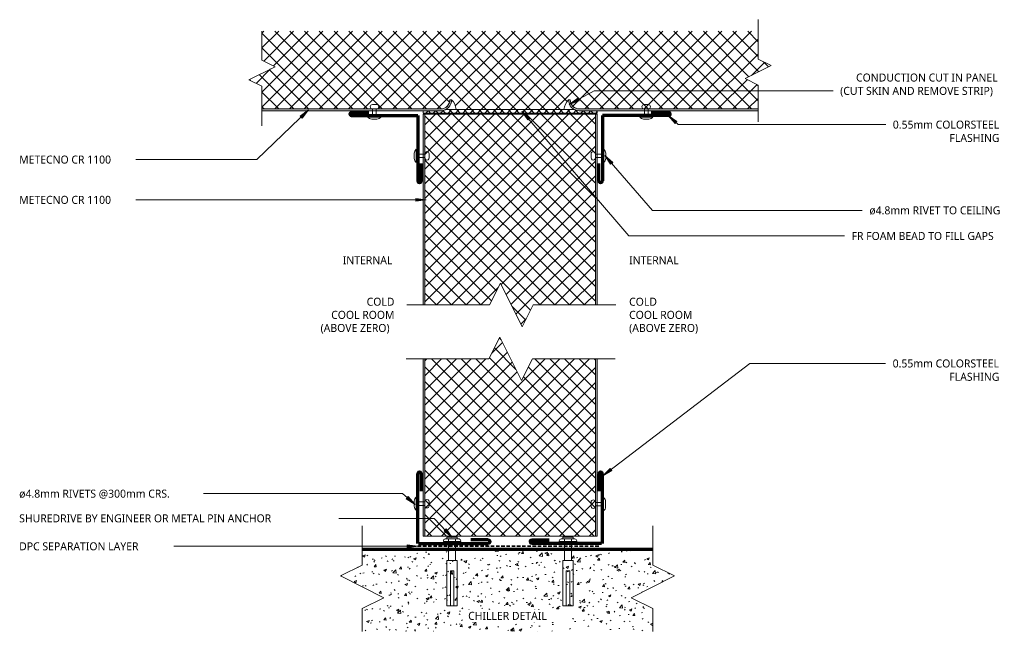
# Model space of a CAD drawing. Header units: millimetres. Extents: x -122 to 443, y -89 to 262.
import ezdxf

# ---------------------------------------------------------------- set-up
doc = ezdxf.new("R2010")
doc.units = ezdxf.units.MM
doc.linetypes.add('Dash', pattern=[6.35, 3.175, -3.175])
doc.linetypes.add('Dash Short', pattern=[3, 2, -1])
for name, color, linetype, lineweight in [('A-DETL', 90, 'Continuous', 13), ('A-DETL-GENF', 92, 'Continuous', 13), ('A-DETL-GENF-HDLN', 1, 'Dash', 13), ('G-ANNO-TEXT', 231, 'Continuous', 9)]:
    doc.layers.add(name, color=color, linetype=linetype, lineweight=lineweight)
doc.styles.add('Yu Gothic', font='Yu Gothic.ttf', dxfattribs={"height": 4.6})
doc.styles.add('Yu Gothic_B', font='Yu Gothic.ttf', dxfattribs={"height": 4.6})

# ---------------------------------------------------------------- blocks, each defined once
blk = doc.blocks.new('Break Line _M_ - Break Line _M_-5801159-COOL ROOM PARTITION')
at = {"layer": 'A-DETL-GENF'}
for p, q in [((-7.5, 0), (-3.75, 7.5)), ((-3.75, 7.5), (3.75, -7.5)), ((-30.17, 0), (-7.5, 0)), ((3.75, -7.5), (7.5, 0)), ((7.5, 0), (24.11, 0))]:
    blk.add_line(p, q, dxfattribs=at)
blk = doc.blocks.new('Break Line _M_ - Break Line _M_-5847293-COOL ROOM PARTITION')
at = {"layer": 'A-DETL-GENF'}
for p, q in [((6.25, 12.5), (-6.25, -12.5)), ((12.5, 0), (6.25, 12.5)), ((-12.5, 0), (-35, 0)), ((-6.25, -12.5), (-12.5, 0)), ((25.6, 0), (12.5, 0))]:
    blk.add_line(p, q, dxfattribs=at)
blk = doc.blocks.new('Break Line _M_ - Break Line _M_-5847231-COOL ROOM PARTITION')
at = {"layer": 'A-DETL-GENF'}
for p, q in [((-12.5, 0), (-6.25, 12.5)), ((-6.25, 12.5), (6.25, -12.5)), ((-35, 0), (-12.5, 0)), ((6.25, -12.5), (12.5, 0)), ((12.5, 0), (25.6, 0))]:
    blk.add_line(p, q, dxfattribs=at)
blk = doc.blocks.new('Fridge Freezer Panel_Vertical Section - 100mm-5833376-COOL ROOM PARTITION')
at = {"layer": 'A-DETL-GENF'}
h = blk.add_hatch(color=256, dxfattribs=at)
h.paths.add_polyline_path([(0, 1), (0, 0), (101.92, 0), (101.92, 1), (96.83, 1)])
h.paths.add_polyline_path([(0, 100), (0, 99), (101.92, 99), (101.92, 100), (96.83, 100)])
h.paths.add_polyline_path([(132.94, 99), (242.67, 99), (242.67, 100), (132.94, 100), (132.94, 99.45)])
h.paths.add_polyline_path([(132.94, 1), (132.94, 0), (242.67, 0), (242.67, 1), (204.11, 1)])
h = blk.add_hatch(dxfattribs=at)
h.set_pattern_fill('FP_4', color=256, style=0, pattern_type=2)
h.set_pattern_definition([(315, (34.661, 209.452), (4.24264, 4.24264), []), (45, (34.661, 209.452), (-4.24264, 4.24264), [])])
h.paths.add_polyline_path([(0, 37.18), (0, 1), (101.92, 1), (101.92, 37.18), (89.42, 43.43), (114.42, 55.93), (101.92, 62.18), (101.92, 99), (0, 99), (0, 55.93)])
h.paths.add_polyline_path([(120.44, 43.04), (132.94, 36.79), (132.94, 1), (242.67, 1), (242.67, 99), (132.94, 99), (132.94, 61.79), (145.44, 55.54), (132.94, 49.29)])
for p, q in [((101.92, 100), (0, 100)), ((0, 100), (0, 99)), ((101.92, 99), (0, 99)), ((0, 99), (0, 1)), ((242.67, 100), (132.94, 100)), ((242.67, 99), (132.94, 99)), ((242.67, 99), (242.67, 100)), ((242.67, 99), (242.67, 1)), ((0, 1), (0, 0)), ((0, 1), (101.92, 1)), ((0, 0), (101.92, 0)), ((132.94, 1), (242.67, 1)), ((132.94, 0), (242.67, 0))]:
    blk.add_line(p, q, dxfattribs=at)
at = {"layer": 'A-DETL-GENF-HDLN'}
blk.add_line((242.67, 0), (242.67, 1), dxfattribs=at)
blk = doc.blocks.new('Break Line _M_ - Break Line _M_-5525272-COOL ROOM PARTITION')
at = {"layer": 'A-DETL-GENF'}
for p, q in [((-12.5, 0), (-6.25, 12.5)), ((-6.25, 12.5), (6.25, -12.5)), ((-60, 0), (-12.5, 0)), ((6.25, -12.5), (12.5, 0)), ((12.5, 0), (60, 0))]:
    blk.add_line(p, q, dxfattribs=at)
blk = doc.blocks.new('Break Line _M_ - Break Line _M_-5865543-COOL ROOM PARTITION')
at = {"layer": 'A-DETL-GENF'}
for p, q in [((-12.5, 0), (-6.25, 12.5)), ((-6.25, 12.5), (6.25, -12.5)), ((-60, 0), (-12.5, 0)), ((6.25, -12.5), (12.5, 0)), ((12.5, 0), (60, 0))]:
    blk.add_line(p, q, dxfattribs=at)
blk = doc.blocks.new('Anchor Bolt - ShureDrive - ShureDrive-5926447-COOL ROOM PARTITION')
at = {"layer": 'A-DETL-GENF'}
for p, q in [((-5, -9.65), (-5, -9.15)), ((-5, -9.65), (5, -9.65)), ((-4, -8.15), (-3, -8.15)), ((-3, -7.15), (3, -7.15)), ((-3, -8.15), (-3, -7.15)), ((3, -8.15), (-3, -8.15)), ((-2, -20.5), (-2, -8.15)), ((2, -20.5), (2, -8.15)), ((3, -8.15), (3, -7.15)), ((3, -8.15), (4, -8.15)), ((5, -9.65), (5, -9.15)), ((-3, -20.5), (3, -20.5)), ((-3, -20.5), (-3, -46.5)), ((3, -20.5), (3, -46.5)), ((-1, -26.5), (-1, -36.5)), ((1, -26.5), (-1, -26.5)), ((1, -26.5), (1, -36.5)), ((-1, -36.5), (-1, -46.5)), ((1, -46.5), (1, -36.5)), ((-3, -46.5), (3, -46.5))]:
    blk.add_line(p, q, dxfattribs=at)
for centre, start, end in [((-4, -9.15), 90, 180), ((4, -9.15), 360, 90)]:
    blk.add_arc(centre, 1, start, end, dxfattribs=at)
blk = doc.blocks.new('Pop Rivets - Rivet-6048643-COOL ROOM PARTITION')
at = {"layer": 'A-DETL-GENF'}
for p, q in [((3.77, 0), (-3.77, 0)), ((-1.5, 1.16), (1.5, 1.16)), ((-1, -4.89), (-1, 0)), ((1, -4.89), (1, 0)), ((1.17, -4.89), (-1.24, -4.89)), ((-1.24, -7.39), (1.17, -7.39))]:
    blk.add_line(p, q, dxfattribs=at)
for centre, radius, start, end in [((-1.5, -1.65), 2.8, 90, 144), ((1.5, -1.65), 2.8, 36, 90), ((-1.24, -6.14), 1.25, 90, 270), ((1.17, -6.14), 1.25, 270, 90)]:
    blk.add_arc(centre, radius, start, end, dxfattribs=at)
blk = doc.blocks.new('Pop Rivets - Rivet-6054912-COOL ROOM PARTITION')
at = {"layer": 'A-DETL-GENF'}
for p, q in [((3.77, 0), (-3.77, 0)), ((-1.5, 1.16), (1.5, 1.16)), ((-1, -4.65), (-1, 0)), ((1, -4.65), (1, 0)), ((1.17, -4.65), (-1.24, -4.65)), ((-1.24, -7.15), (1.17, -7.15))]:
    blk.add_line(p, q, dxfattribs=at)
for centre, radius, start, end in [((-1.5, -1.65), 2.8, 90, 144), ((1.5, -1.65), 2.8, 36, 90), ((-1.24, -5.9), 1.25, 90, 270), ((1.17, -5.9), 1.25, 270, 90)]:
    blk.add_arc(centre, radius, start, end, dxfattribs=at)
blk = doc.blocks.new('Pop Rivets - Rivet-5864513-COOL ROOM PARTITION')
at = {"layer": 'A-DETL-GENF'}
for p, q in [((3.77, 0), (-3.77, 0)), ((-1.5, 1.16), (1.5, 1.16)), ((-1, -4.76), (-1, 0)), ((1, -4.76), (1, 0)), ((1.17, -4.76), (-1.24, -4.76)), ((-1.24, -7.26), (1.17, -7.26))]:
    blk.add_line(p, q, dxfattribs=at)
for centre, radius, start, end in [((-1.5, -1.65), 2.8, 90, 144), ((1.5, -1.65), 2.8, 36, 90), ((-1.24, -6.01), 1.25, 90, 270), ((1.17, -6.01), 1.25, 270, 90)]:
    blk.add_arc(centre, radius, start, end, dxfattribs=at)
blk = doc.blocks.new('Pop Rivets - Rivet-5864472-COOL ROOM PARTITION')
at = {"layer": 'A-DETL-GENF'}
for p, q in [((-1.24, 7.39), (1.17, 7.39)), ((1.17, 4.89), (-1.24, 4.89)), ((-1, 4.89), (-1, 0)), ((1, 4.89), (1, 0)), ((3.77, 0), (-3.77, 0)), ((-1.5, -1.16), (1.5, -1.16))]:
    blk.add_line(p, q, dxfattribs=at)
for centre, radius, start, end in [((-1.24, 6.14), 1.25, 90, 270), ((1.17, 6.14), 1.25, 270, 90), ((-1.5, 1.65), 2.8, 216, 270), ((1.5, 1.65), 2.8, 270, 324)]:
    blk.add_arc(centre, radius, start, end, dxfattribs=at)
blk = doc.blocks.new('Pop Rivets - Rivet-6054878-COOL ROOM PARTITION')
at = {"layer": 'A-DETL-GENF'}
for p, q in [((-1.24, 7.15), (1.17, 7.15)), ((1.17, 4.65), (-1.24, 4.65)), ((-1, 4.65), (-1, 0)), ((1, 4.65), (1, 0)), ((3.77, 0), (-3.77, 0)), ((-1.5, -1.16), (1.5, -1.16))]:
    blk.add_line(p, q, dxfattribs=at)
for centre, radius, start, end in [((-1.24, 5.9), 1.25, 90, 270), ((1.17, 5.9), 1.25, 270, 90), ((-1.5, 1.65), 2.8, 216, 270), ((1.5, 1.65), 2.8, 270, 324)]:
    blk.add_arc(centre, radius, start, end, dxfattribs=at)
blk = doc.blocks.new('Pop Rivets - Rivet-6048213-COOL ROOM PARTITION')
at = {"layer": 'A-DETL-GENF'}
for p, q in [((-1.24, 7.21), (1.17, 7.21)), ((1.17, 4.71), (-1.24, 4.71)), ((-1, 4.71), (-1, 0)), ((1, 4.71), (1, 0)), ((3.77, 0), (-3.77, 0)), ((-1.5, -1.16), (1.5, -1.16))]:
    blk.add_line(p, q, dxfattribs=at)
for centre, radius, start, end in [((-1.24, 5.96), 1.25, 90, 270), ((1.17, 5.96), 1.25, 270, 90), ((-1.5, 1.65), 2.8, 216, 270), ((1.5, 1.65), 2.8, 270, 324)]:
    blk.add_arc(centre, radius, start, end, dxfattribs=at)
blk = doc.blocks.new('Anchor Bolt - ShureDrive - ShureDrive-6048582-COOL ROOM PARTITION')
at = {"layer": 'A-DETL-GENF'}
for p, q in [((-3, 20.5), (-3, 46.5)), ((-3, 46.5), (3, 46.5)), ((-1, 36.5), (-1, 46.5)), ((1, 46.5), (1, 36.5)), ((3, 20.5), (3, 46.5)), ((-1, 26.5), (-1, 36.5)), ((1, 26.5), (1, 36.5)), ((1, 26.5), (-1, 26.5)), ((-3, 20.5), (3, 20.5)), ((-2, 20.5), (-2, 8.15)), ((2, 20.5), (2, 8.15)), ((-5, 9.65), (5, 9.65)), ((-5, 9.65), (-5, 9.15)), ((-4, 8.15), (-3, 8.15)), ((3, 8.15), (-3, 8.15)), ((-3, 8.15), (-3, 7.15)), ((-3, 7.15), (3, 7.15)), ((3, 8.15), (3, 7.15)), ((3, 8.15), (4, 8.15)), ((5, 9.65), (5, 9.15))]:
    blk.add_line(p, q, dxfattribs=at)
for centre, start, end in [((-4, 9.15), 180, 270), ((4, 9.15), 270, 0)]:
    blk.add_arc(centre, 1, start, end, dxfattribs=at)
blk = doc.blocks.new('Break Line _M_ - Break Line _M_-V1-COOL ROOM PARTITION')
at = {"layer": 'A-DETL-GENF'}
for p, q in [((-7.5, 0), (-3.75, 7.5)), ((-3.75, 7.5), (3.75, -7.5)), ((-30.17, 0), (-7.5, 0)), ((3.75, -7.5), (7.5, 0)), ((7.5, 0), (28.61, 0))]:
    blk.add_line(p, q, dxfattribs=at)

msp = doc.modelspace()

# ---------------------------------------------------------------- hatches: boundary and pattern name
at = {"layer": 'A-DETL-GENF'}
h = msp.add_hatch(dxfattribs=at)
h.set_pattern_fill('FP_2', color=253, style=0, pattern_type=2)
h.set_pattern_definition([(45, (0, 0), (-4.24264, 4.24264), []), (135, (0, 0), (-4.24264, -4.24264), [])])
h.paths.add_polyline_path([(190.41, 210.66), (190.82, 212.71), (191.7, 214.6), (192.99, 216.24), (193.99, 216.24), (194.19, 214.87), (194.3, 214.56), (194.7, 213.65), (194.9, 213.33), (195.39, 212.69), (195.76, 212.33), (196.39, 211.84), (196.83, 211.58), (197.92, 211.15), (198.04, 211.11), (199.37, 210.94), (301.92, 210.94), (301.92, 224.63), (294.42, 228.38), (309.42, 235.88), (301.92, 239.63), (301.92, 255.62), (16.92, 255.62), (16.92, 239.01), (24.42, 235.26), (9.42, 227.76), (16.92, 224.01), (16.92, 210.94), (119.68, 210.96), (119.78, 210.97), (120.84, 211.12), (121.28, 211.28), (122.13, 211.65), (122.44, 211.84), (123.07, 212.33), (123.44, 212.69), (124.05, 213.51), (124.2, 213.75), (124.67, 214.96), (124.84, 216.24), (125.84, 216.24), (127.14, 214.6), (128.01, 212.71), (128.42, 210.66), (159.42, 210.66)])
for points in [[(52.35, 209.94), (119.68, 209.94), (121.28, 210.19), (122.77, 210.83), (124.05, 211.84), (125.02, 213.13), (125.63, 214.64), (125.84, 216.24), (124.84, 216.24), (124.66, 214.87), (124.13, 213.59), (123.29, 212.49), (122.19, 211.65), (120.91, 211.12), (119.54, 210.94), (16.92, 210.94), (16.92, 209.94)], [(301.92, 209.94), (301.92, 210.94), (199.29, 210.94), (197.92, 211.12), (196.64, 211.65), (195.54, 212.49), (194.7, 213.59), (194.17, 214.87), (193.99, 216.24), (192.99, 216.24), (193.2, 214.64), (193.81, 213.13), (194.79, 211.84), (196.06, 210.83), (197.55, 210.19), (199.15, 209.94), (242.28, 209.94)]]:
    msp.add_hatch(color=8, dxfattribs=at).paths.add_polyline_path(points)
h = msp.add_hatch(dxfattribs=at)
h.set_pattern_fill('FP_1', color=252, style=0, pattern_type=2)
h.set_pattern_definition([(45, (0, 0), (-2.12132, 2.12132), []), (135, (0, 0), (-2.12132, -2.12132), [])])
h.paths.add_polyline_path([(196.06, 208.63), (209.45, 208.63), (209.45, 209.94), (199.15, 209.94), (197.55, 210.19), (196.46, 210.66), (122.37, 210.66), (121.28, 210.19), (119.54, 209.94), (109.45, 209.94), (109.45, 208.63), (147.32, 208.63)])
h = msp.add_hatch(dxfattribs=at)
h.set_pattern_fill('FP_3', color=9, style=0, pattern_type=2)
h.set_pattern_definition([(50, (0, 0), (14.5753, -1.27516), [1.524, -16.764]), (355, (0, 0), (-2.8196, 15.2849), [1.219, -13.411]), (100.451, (1.215, -0.106), (11.7557, 14.00984), [1.295, -14.247]), (46.184, (0, 4.064), (21.6862, -3.3639), [2.286, -25.146]), (96.636, (1.807, 3.784), (18.9918, 19.7943), [1.943, -21.371]), (351.184, (0, 4.064), (18.992, 19.7941), [1.829, -20.117]), (21, (2.032, 3.048), (12.12965, -8.18154), [1.524, -16.764]), (326, (2.032, 3.048), (4.9442, 14.7354), [1.219, -13.411]), (71.451, (3.043, 2.366), (17.0739, 6.554), [1.295, -14.247]), (37.5, (0, 0), (0.24723, 6.76433), [0.67056, -12.578, 0.67056, -12.944, -13.462]), (37.5, (0, 0), (0.24723, 6.76433), [-26.863, 0.67056, -12.791]), (7.5, (0, 0), (5.34566, 8.01431), [0.67056, -7.092, 0.67056, -12.273, -5.131]), (7.5, (0, 0), (5.34566, 8.01431), [-20.706, 0.67056, -4.46]), (327.5, (-4.531, 0), (10.84765, -0.45819), [0.67056, -4.409, 0.67056, -15.179, -21.031]), (327.5, (-4.531, 0), (10.84765, -0.45819), [-20.93, 0.67056, -20.361]), (317.5, (-6.563, 0), (11.85073, 2.0342), [0.67056, -5.933, 0.67056, -9.855, -14.935]), (317.5, (-6.563, 0), (11.85073, 2.0342), [-17.13, 0.67056, -14.265])])
h.paths.add_polyline_path([(228.92, -89.38), (241.42, -89.38), (241.42, -76.29), (228.92, -70.04), (253.92, -57.54), (241.42, -51.29), (241.42, -42.38), (74.45, -42.38), (74.45, -51.29), (61.95, -57.54), (86.95, -70.04), (74.45, -76.29), (74.45, -89.38), (86.95, -89.38)])
at = {"layer": 'G-ANNO-TEXT'}
for points in [[(193.43, 213.5), (199.06, 215.71), (198.3, 217.09)], [(43.73, 210.48), (38.85, 206.89), (39.95, 205.75)], [(166.27, 209.75), (169.56, 204.67), (170.76, 205.7)], [(250.3, 207.25), (254.19, 202.61), (255.26, 203.78)], [(213.86, 184.17), (217.21, 179.13), (218.4, 180.17)], [(111.3, 158.7), (105.3, 159.49), (105.3, 157.91)], [(212.63, -0.02), (217.87, 3), (216.91, 4.25)], [(104.9, -16.39), (100.82, -11.93), (99.8, -13.14)], [(126.22, -35.42), (122.69, -30.5), (121.54, -31.58)], [(106.37, -40.5), (100.37, -39.71), (100.37, -41.29)]]:
    msp.add_hatch(color=7, dxfattribs=at).paths.add_polyline_path(points)

# ---------------------------------------------------------------- linework, layer by layer
at = {"layer": 'A-DETL'}
for p, q in [((125.84, 216.24), (124.84, 216.24)), ((124.84, 216.24), (125.84, 216.24)), ((193.99, 216.24), (192.99, 216.24)), ((192.99, 216.24), (193.99, 216.24)), ((119.54, 210.94), (16.92, 210.94)), ((16.92, 210.94), (119.47, 210.94)), ((16.92, 209.94), (119.68, 209.94)), ((109.45, 209.94), (109.45, 208.63)), ((196.46, 210.66), (122.37, 210.66)), ((128.42, 210.66), (159.42, 210.66)), ((159.42, 210.66), (190.41, 210.66)), ((199.15, 209.94), (301.92, 209.94)), ((301.92, 210.94), (199.29, 210.94)), ((199.37, 210.94), (301.92, 210.94)), ((209.45, 208.63), (209.45, 209.94)), ((109.45, 208.63), (209.45, 208.63)), ((74.45, -42.38), (241.42, -42.38))]:
    msp.add_line(p, q, dxfattribs=at)
at = {"layer": 'A-DETL', "lineweight": 70}
for p, q in [((68.38, 209.01), (78.38, 209.01)), ((68.38, 207.12), (106.38, 207.12)), ((106.38, 207.12), (106.38, 169.63)), ((250.45, 207.12), (212.45, 207.12)), ((212.45, 207.12), (212.45, 169.63)), ((250.45, 209.01), (240.45, 209.01)), ((108.38, 169.63), (108.38, 179.63)), ((210.45, 169.63), (210.45, 179.63)), ((106.38, -38.8), (106.38, 1.2)), ((108.38, 1.2), (108.38, -8.8)), ((210.45, 1.2), (210.45, -8.8)), ((212.45, -38.8), (212.45, 1.2)), ((106.91, -38.8), (146.91, -38.8)), ((146.91, -36.8), (136.91, -36.8)), ((171.92, -36.8), (181.92, -36.8)), ((211.92, -38.8), (171.92, -38.8)), ((241.42, -42.38), (74.45, -42.38))]:
    msp.add_line(p, q, dxfattribs=at)
at = {"layer": 'A-DETL', "linetype": 'Dash Short', "lineweight": 35}
msp.add_line((106.38, -40.49), (211.38, -40.49), dxfattribs=at)
at = {"layer": 'A-DETL'}
for centre, radius, start, end in [((119.54, 216.24), 5.3, 269.2009, 0), ((119.54, 216.24), 5.3, 270, 360), ((119.54, 216.24), 6.3, 271.2764, 360), ((119.54, 209.94), 8.92, 4.6445, 45.0139), ((199.29, 209.94), 8.92, 134.9861, 175.3555), ((199.29, 216.24), 6.3, 180, 268.7236), ((199.29, 216.24), 5.3, 180, 270), ((199.29, 216.24), 5.3, 180, 270.7991)]:
    msp.add_arc(centre, radius, start, end, dxfattribs=at)
at = {"layer": 'A-DETL', "lineweight": 70}
for centre, radius, start, end in [((68.38, 208.06), 0.944, 90, 270), ((250.45, 208.06), 0.944, 270, 90), ((107.38, 169.63), 1, 180, 0), ((211.45, 169.63), 1, 180, 0), ((107.38, 1.2), 1, 0, 180), ((211.45, 1.2), 1, 0, 180), ((146.91, -37.8), 1, 270, 90), ((171.92, -37.8), 1, 90, 270)]:
    msp.add_arc(centre, radius, start, end, dxfattribs=at)
at = {"layer": 'G-ANNO-TEXT', "color": 7}
for p, q in [((193.43, 213.5), (207.65, 221.36)), ((207.65, 221.36), (344.3, 221.36)), ((344.3, 221.36), (344.97, 221.36)), ((198.3, 217.09), (193.43, 213.5)), ((193.43, 213.5), (199.06, 215.71)), ((199.06, 215.71), (198.3, 217.09)), ((43.73, 210.48), (13.88, 181.86)), ((43.73, 210.48), (38.85, 206.89)), ((39.95, 205.75), (43.73, 210.48)), ((166.27, 209.75), (169.56, 204.67)), ((170.76, 205.7), (166.27, 209.75)), ((166.27, 209.75), (227.62, 137.94)), ((38.85, 206.89), (39.95, 205.75)), ((169.56, 204.67), (170.76, 205.7)), ((250.3, 207.25), (254.19, 202.61)), ((255.26, 203.78), (250.3, 207.25)), ((250.3, 207.25), (256.07, 201.96)), ((254.19, 202.61), (255.26, 203.78)), ((256.07, 201.96), (352.06, 201.96)), ((352.06, 201.96), (375.21, 201.96)), ((-64.11, 181.86), (-64.25, 181.86)), ((13.88, 181.86), (-64.11, 181.86)), ((213.86, 184.17), (217.21, 179.13)), ((218.4, 180.17), (213.86, 184.17)), ((213.86, 184.17), (241.33, 152.66)), ((217.21, 179.13), (218.4, 180.17)), ((-38.47, 158.7), (-64.25, 158.7)), ((111.3, 158.7), (-38.47, 158.7)), ((111.3, 158.7), (105.3, 159.49)), ((105.3, 159.49), (105.3, 157.91)), ((105.3, 157.91), (111.3, 158.7)), ((241.33, 152.66), (361.48, 152.66)), ((361.48, 152.66), (361.74, 152.66)), ((227.62, 137.94), (348.1, 137.94)), ((348.1, 137.94), (351.54, 137.94)), ((212.63, -0.02), (297.16, 64.64)), ((297.16, 64.64), (344.3, 64.64)), ((344.3, 64.64), (375.13, 64.64)), ((216.91, 4.25), (212.63, -0.02)), ((212.63, -0.02), (217.87, 3)), ((217.87, 3), (216.91, 4.25)), ((29.26, -10.22), (-32.1, -10.22)), ((97.56, -10.22), (29.26, -10.22)), ((104.9, -16.39), (97.56, -10.22)), ((100.82, -11.93), (99.8, -13.14)), ((99.8, -13.14), (104.9, -16.39)), ((104.9, -16.39), (100.82, -11.93)), ((41.23, -24.43), (31.93, -24.43)), ((115.91, -24.43), (41.23, -24.43)), ((126.22, -35.42), (115.91, -24.43)), ((122.69, -30.5), (121.54, -31.58)), ((121.54, -31.58), (126.22, -35.42)), ((126.22, -35.42), (122.69, -30.5)), ((-46.13, -40.5), (-46.25, -40.5)), ((106.37, -40.5), (-46.13, -40.5)), ((106.37, -40.5), (100.37, -39.71)), ((100.37, -39.71), (100.37, -41.29)), ((100.37, -41.29), (106.37, -40.5))]:
    msp.add_line(p, q, dxfattribs=at)

# ---------------------------------------------------------------- block references
at = {"layer": 'A-DETL-GENF'}
for name, p, rotation in [('Break Line _M_ - Break Line _M_-V1-COOL ROOM PARTITION', (301.92, 232.13), 270.0000000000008), ('Break Line _M_ - Break Line _M_-5801159-COOL ROOM PARTITION', (16.92, 231.51), 89.99999999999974), ('Pop Rivets - Rivet-6054912-COOL ROOM PARTITION', (81.49, 206.29), 180), ('Fridge Freezer Panel_Vertical Section - 100mm-5833376-COOL ROOM PARTITION', (209.45, -34.66), 89.99999999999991), ('Pop Rivets - Rivet-5864472-COOL ROOM PARTITION', (105.56, 184), 269.9999999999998), ('Pop Rivets - Rivet-5864513-COOL ROOM PARTITION', (213.21, 184), 269.9999999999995), ('Break Line _M_ - Break Line _M_-5865543-COOL ROOM PARTITION', (160.16, 98.28), 180), ('Pop Rivets - Rivet-6048643-COOL ROOM PARTITION', (105.56, -15.97), 89.99999999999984), ('Pop Rivets - Rivet-6048213-COOL ROOM PARTITION', (213.16, -16.28), 90.00000000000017), ('Break Line _M_ - Break Line _M_-5847293-COOL ROOM PARTITION', (74.45, -63.79), 269.9999999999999), ('Break Line _M_ - Break Line _M_-5847231-COOL ROOM PARTITION', (241.42, -63.79), 269.9999999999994), ('Anchor Bolt - ShureDrive - ShureDrive-6048582-COOL ROOM PARTITION', (192.71, -28.13), 180)]:
    msp.add_blockref(name, p, dxfattribs=dict(at, rotation=rotation))
for name, p in [('Pop Rivets - Rivet-6054878-COOL ROOM PARTITION', (237.66, 206.29)), ('Break Line _M_ - Break Line _M_-5525272-COOL ROOM PARTITION', (159.77, 67.26)), ('Anchor Bolt - ShureDrive - ShureDrive-5926447-COOL ROOM PARTITION', (126.12, -28.13))]:
    msp.add_blockref(name, p, dxfattribs=at)

# ---------------------------------------------------------------- texts
at = {"layer": 'G-ANNO-TEXT', "color": 7, "char_height": 4.6, "attachment_point": 1, "bg_fill": 3, "box_fill_scale": 1.25, "bg_fill_color": 256, "bg_fill_true_color": 13158600, "bg_fill_transparency": 0}
for s, insert, width, style in [('CONDUCTION CUT IN PANEL ', (358.16, 231.33), 101.0126, 'Yu Gothic'), ('0.55mm COLORSTEEL ', (379.27, 204.26), 75.519, 'Yu Gothic'), ('FLASHING', (411.82, 196.59), 36.0759, 'Yu Gothic'), ('METECNO CR 1100', (-122.55, 184.16), 65.7384, 'Yu Gothic'), ('METECNO CR 1100', (-122.55, 161), 65.7384, 'Yu Gothic'), ('ø4.8mm RIVET TO CEILING', (365.8, 154.96), 91.713, 'Yu Gothic'), ('FR FOAM BEAD TO FILL GAPS', (355.6, 140.24), 104.059, 'Yu Gothic'), ('INTERNAL', (63.32, 126.32), 37.3586, 'Yu Gothic_B'), ('INTERNAL', (227.81, 126.32), 37.3586, 'Yu Gothic_B'), ('COLD ', (77.04, 102.42), 20.6835, 'Yu Gothic_B'), ('COLD', (227.81, 102.42), 20.6835, 'Yu Gothic_B'), ('0.55mm COLORSTEEL ', (379.19, 66.94), 75.519, 'Yu Gothic'), ('FLASHING', (411.74, 59.27), 36.0759, 'Yu Gothic'), ('SHUREDRIVE BY ENGINEER OR METAL PIN ANCHOR', (-122.55, -22.13), 182.3037, 'Yu Gothic'), ('DPC SEPARATION LAYER', (-122.55, -38.2), 87.5443, 'Yu Gothic')]:
    msp.add_mtext(s, dxfattribs=dict(at, insert=insert, width=width, style=style))

# ---------------------------------------------------------------- next in the draw order: texts
for s, insert, width, style in [('(CUT SKIN AND REMOVE STRIP)', (349.03, 223.66), 112.0759, 'Yu Gothic'), ('COOL ROOM ', (56.67, 94.88), 45.3755, 'Yu Gothic_B'), ('COOL ROOM ', (227.81, 94.88), 47.4599, 'Yu Gothic_B'), ('ø4.8mm RIVETS @300mm CRS.', (-122.55, -7.92), 104.7004, 'Yu Gothic'), ('CHILLER DETAIL', (135.35, -78.18), 58.0422, 'Yu Gothic')]:
    msp.add_mtext(s, dxfattribs=dict(at, insert=insert, width=width, style=style))

# ---------------------------------------------------------------- next in the draw order: texts
at = {"layer": 'G-ANNO-TEXT', "color": 7, "char_height": 4.6, "width": 52.751, "attachment_point": 1, "style": 'Yu Gothic_B', "bg_fill": 3, "box_fill_scale": 1.25, "bg_fill_color": 256, "bg_fill_true_color": 13158600, "bg_fill_transparency": 0}
for insert in [(50.58, 87.34), (227.81, 87.34)]:
    msp.add_mtext('(ABOVE ZERO)', dxfattribs=dict(at, insert=insert))

doc.saveas('drawing.dxf')
